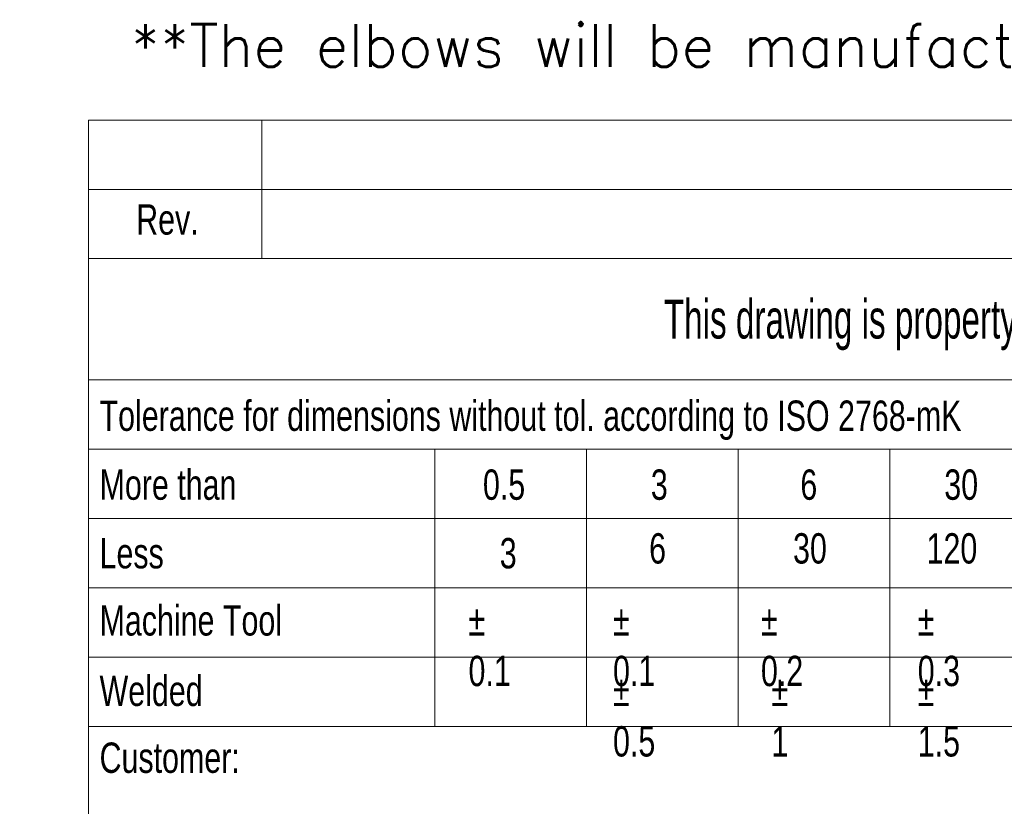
# Model space of a CAD drawing. Header units: millimetres. Extents: x 171540 to 202986, y -70244 to -47782.
# Tile 9 of 12: x 192634 to 195748, y -67757 to -65270. Entities that reach past the tile are written whole.
import ezdxf

# ---------------------------------------------------------------- set-up
doc = ezdxf.new("R2010")
doc.units = ezdxf.units.MM
doc.header["$LTSCALE"] = 0.25
doc.layers.add('SLD-0', color=179, linetype='Continuous')
doc.styles.add('AdskIsoMetric', font='romans.shx')
doc.styles.add('SLDTEXTSTYLE2', font='TXT', dxfattribs={"width": 0.638186})
doc.styles.add('SLDTEXTSTYLE3', font='TXT', dxfattribs={"width": 0.75})

msp = doc.modelspace()

# ---------------------------------------------------------------- linework, layer by layer
at = {"color": 7, "linetype": 'Continuous', "lineweight": 18}
for p, q in [((192851.2, -65587.6), (202712.5, -65587.6)), ((192851.2, -65587.6), (192851.2, -65806.8)), ((193399.1, -65587.6), (193399.1, -66025.9)), ((192851.2, -65806.8), (202712.5, -65806.8)), ((192851.2, -65806.8), (192851.2, -66025.9)), ((192851.2, -66025.9), (192851.2, -66409.4)), ((192851.2, -66025.9), (202712.5, -66025.9)), ((192851.2, -66409.4), (192851.2, -66628.6)), ((192851.2, -66409.4), (202712.5, -66409.4)), ((192851.2, -66628.6), (197781.9, -66628.6)), ((192851.2, -66628.6), (192851.2, -66847.7)), ((193946.9, -66628.6), (193946.9, -67505.1)), ((194426.3, -67505.1), (194426.3, -66628.6)), ((194905.7, -67505.1), (194905.7, -66628.6)), ((195385, -67505.1), (195385, -66628.6)), ((192851.2, -66847.7), (192851.2, -67066.8)), ((192851.2, -66847.7), (197781.9, -66847.7)), ((192851.2, -67066.8), (192851.2, -67286)), ((192851.2, -67066.8), (197781.9, -67066.8)), ((192851.2, -67286), (192851.2, -67505.1)), ((192851.2, -67286), (197781.9, -67286)), ((192851.2, -67505.1), (192851.2, -69970.4)), ((192851.2, -67505.1), (193946.9, -67505.1)), ((193946.9, -67505.1), (194426.3, -67505.1)), ((194426.3, -67505.1), (194905.7, -67505.1)), ((194905.7, -67505.1), (195385, -67505.1)), ((195385, -67505.1), (195864.4, -67505.1))]:
    msp.add_line(p, q, dxfattribs=at)

# ---------------------------------------------------------------- texts
at = {"insert": (192985, -65284.4), "char_height": 135, "attachment_point": 1, "style": 'AdskIsoMetric'}
msp.add_mtext_dynamic_manual_height_columns('**The elbows will be manufactured from bent pipes using a manual bending machine', width=214975.278, gutter_width=675, heights=[0], dxfattribs=at)
at = {"color": 7, "linetype": 'Continuous', "lineweight": 0, "style": 'SLDTEXTSTYLE3'}
for s, insert, char_height, attachment_point in [('Rev.', (193101, -65854.1), 95.87, 2), ('Tolerance for dimensions without tol. according to ISO 2768-mK', (192886.3, -66474.5), 95.874, 1), ('More than', (192886.3, -66692.4), 95.87, 1), ('0.5', (194098.7, -66692.4), 95.87, 1), ('3', (194629.7, -66692.4), 95.9, 1), ('6', (195102.5, -66692.4), 95.9, 1), ('30', (195557.7, -66692.4), 95.87, 1), ('Less', (192886.3, -66909.3), 95.87, 1), ('3', (194151.9, -66909.3), 95.9, 1), ('6', (194624.2, -66894), 95.9, 1), ('30', (195079.4, -66894), 95.87, 1), ('120', (195501.7, -66894), 95.87, 1), ('Machine Tool', (192886.3, -67121.7), 95.874, 1), ('%%p^J0.1', (194053.1, -67121.7), 95.87, 1), ('%%p^J0.1', (194510.1, -67121.7), 95.87, 1), ('%%p^J0.2', (194977.9, -67121.7), 95.87, 1), ('%%p^J0.3', (195473.8, -67121.7), 95.87, 1), ('Welded', (192886.3, -67344.3), 95.87, 1), ('%%p^J0.5', (194510.1, -67344.3), 95.87, 1), ('%%p^J1', (195011.2, -67344.3), 95.87, 1), ('%%p^J1.5', (195473.8, -67344.3), 95.87, 1), ('Customer:', (192886.3, -67555.8), 95.87, 1)]:
    msp.add_mtext(s, dxfattribs=dict(at, insert=insert, char_height=char_height, attachment_point=attachment_point))
at = {"layer": 'SLD-0', "color": 7, "insert": (197652.6, -66155.2), "char_height": 123.2666, "attachment_point": 2, "style": 'SLDTEXTSTYLE2'}
msp.add_mtext('This drawing is property of INSERTEC. Must not be copier or transferred to third parties in any way without written authorization.', dxfattribs=at)

doc.saveas('drawing.dxf')
